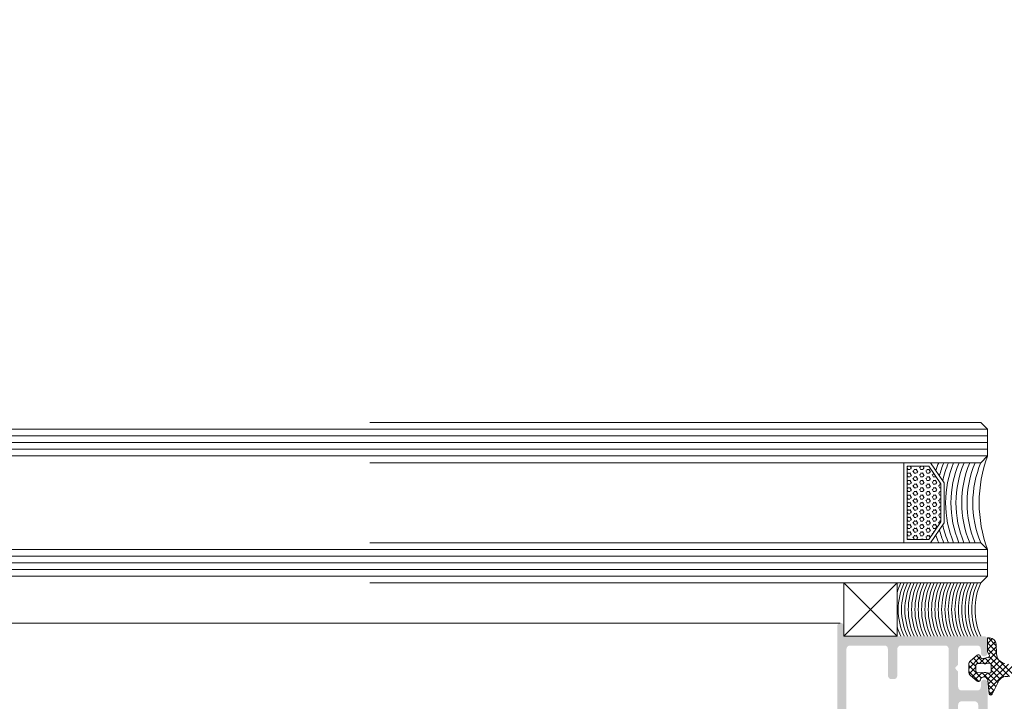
# Model space of a CAD drawing. Header units: millimetres. Extents: x -226731 to 126254, y -16359 to 60195.
# Tile 59 of 256: x -164274 to -164127, y 20937 to 21039. Entities that reach past the tile are written whole.
import ezdxf

# ---------------------------------------------------------------- set-up
doc = ezdxf.new("R2010")
doc.units = ezdxf.units.MM
doc.header["$LTSCALE"] = 0.1
doc.header["$MEASUREMENT"] = 0
for name, color, linetype, lineweight in [('0_CCE_ FF_SIDE WALL SPRINKLER', 6, 'Continuous', 0), ('3_Hatch', 8, 'Continuous', 0), ('4. Glass', 140, 'Continuous', 15), ('SPRINKLER COVERAGE AREA', 1, 'Continuous', 9)]:
    doc.layers.add(name, color=color, linetype=linetype, lineweight=lineweight)
doc.layers.add('FIRE FIGHTING SERVICES', color=5, linetype='Continuous')

# ---------------------------------------------------------------- blocks, each defined once
blk = doc.blocks.new('*U428')
at = {"layer": '3_Hatch'}
h = blk.add_hatch(color=8, dxfattribs=at)
h.dxf.hatch_style = 1
h.paths.add_polyline_path([(28.61, 92.53), (28.61, 57.99), (28.57, 57.83), (28.46, 57.65), (28.28, 57.54), (28.1, 57.52), (22.9, 57.52), (22.7, 57.54), (22.54, 57.65), (22.44, 57.83), (22.41, 57.99), (22.41, 92.53), (22.44, 92.71), (22.54, 92.87), (22.7, 92.98), (22.9, 93.02), (28.1, 93.02), (28.28, 92.98), (28.46, 92.87), (28.57, 92.71)], flags=16)
h.paths.add_polyline_path([(22.41, 37.89), (22.35, 38.09), (22.24, 38.26), (22.1, 38.37), (21.9, 38.4), (21.49, 38.4), (21.31, 38.37), (21.15, 38.26), (21.04, 38.09), (21, 37.89), (21, 33.9), (20.95, 33.7), (20.84, 33.54), (20.69, 33.43), (20.49, 33.41), (13.79, 33.41), (13.61, 33.43), (13.45, 33.54), (13.34, 33.7), (13.3, 33.9), (13.3, 51.5), (13.34, 51.7), (13.45, 51.85), (13.61, 51.96), (13.79, 52.01), (16.35, 52.01), (16.54, 52.05), (16.7, 52.16), (16.81, 52.32), (16.85, 52.5), (16.85, 55.6), (16.87, 55.8), (16.98, 55.96), (17.16, 56.07), (17.36, 56.11), (20.49, 56.11), (20.69, 56.07), (20.84, 55.96), (20.95, 55.8), (21, 55.6), (21, 51.61), (21.04, 51.41), (21.15, 51.26), (21.31, 51.15), (21.49, 51.12), (21.9, 51.12), (22.1, 51.15), (22.24, 51.26), (22.35, 51.41), (22.41, 51.61), (22.41, 55.6), (22.44, 55.8), (22.54, 55.96), (22.7, 56.07), (22.9, 56.11), (28.1, 56.11), (28.28, 56.07), (28.46, 55.96), (28.57, 55.8), (28.61, 55.6), (28.61, 33.9), (28.57, 33.7), (28.46, 33.54), (28.28, 33.43), (28.1, 33.41), (22.9, 33.41), (22.7, 33.43), (22.54, 33.54), (22.44, 33.7), (22.41, 33.9)], flags=16)
h.paths.add_polyline_path([(12.2, 36.54), (11.89, 36.23), (11.89, 33.9), (11.85, 33.7), (11.74, 33.54), (11.58, 33.43), (11.38, 33.41), (9, 33.41), (8.8, 33.43), (8.65, 33.54), (8.54, 33.7), (8.49, 33.9), (8.49, 34.51), (8.45, 34.69), (8.34, 34.85), (8.18, 34.96), (8, 35), (7.79, 34.96), (7.63, 34.85), (7.52, 34.69), (7.48, 34.51), (7.48, 32.49), (7.52, 32.31), (7.63, 32.15), (7.79, 32.04), (8, 32), (28.5, 32), (28.7, 31.95), (28.85, 31.84), (28.96, 31.69), (29.01, 31.49), (29.01, 30.48), (29.05, 30.3), (29.14, 30.13), (29.3, 30.02), (29.51, 30.01), (29.69, 30.02), (29.85, 30.13), (29.96, 30.3), (30, 30.48), (30, 93.92), (29.96, 94.12), (29.85, 94.28), (29.69, 94.39), (29.51, 94.41), (16.5, 94.41), (16.3, 94.39), (16.15, 94.28), (16.04, 94.12), (15.99, 93.92), (15.99, 93.52), (16.04, 93.35), (16.15, 93.17), (16.3, 93.06), (16.5, 93.02), (20.49, 93.02), (20.69, 92.98), (20.84, 92.87), (20.95, 92.71), (21, 92.53), (21, 57.99), (20.95, 57.83), (20.84, 57.65), (20.69, 57.54), (20.49, 57.52), (14.42, 57.52), (14.25, 57.48), (14.16, 57.43), (14.07, 57.37), (14.01, 57.3), (13.96, 57.22), (13.94, 57.13), (13.92, 57.06), (13.92, 56.97), (13.94, 56.88), (13.96, 56.79), (14.01, 56.71), (14.07, 56.64), (14.16, 56.58), (14.25, 56.55), (14.36, 56.51), (14.95, 56.51), (15.15, 56.46), (15.29, 56.35), (15.4, 56.2), (15.44, 56), (15.44, 53.91), (15.4, 53.71), (15.29, 53.55), (15.15, 53.44), (14.95, 53.4), (9.38, 53.4), (9.2, 53.44), (9.04, 53.55), (8.93, 53.71), (8.89, 53.91), (8.89, 56), (8.93, 56.2), (9.04, 56.35), (9.2, 56.46), (9.38, 56.51), (9.92, 56.51), (10.12, 56.55), (10.26, 56.66), (10.37, 56.8), (10.43, 57.01), (10.37, 57.21), (10.26, 57.35), (10.12, 57.46), (9.92, 57.52), (8, 57.52), (7.79, 57.46), (7.63, 57.35), (7.52, 57.21), (7.48, 57.01), (7.48, 49.91), (7.52, 49.71), (7.63, 49.54), (7.79, 49.43), (8, 49.4), (8.38, 49.4), (8.58, 49.43), (8.76, 49.54), (8.84, 49.71), (8.89, 49.91), (8.89, 51.5), (8.93, 51.7), (9.04, 51.85), (9.2, 51.96), (9.38, 52.01), (11.38, 52.01), (11.58, 51.96), (11.74, 51.85), (11.85, 51.7), (11.89, 51.5), (11.89, 42.24), (11.85, 42.06), (11.74, 41.9), (11.58, 41.79), (11.38, 41.73), (9.38, 41.73), (9.2, 41.79), (9.04, 41.9), (8.93, 42.06), (8.89, 42.24), (8.89, 43.3), (8.84, 43.49), (8.76, 43.65), (8.58, 43.76), (8.38, 43.8), (8, 43.8), (7.79, 43.76), (7.63, 43.65), (7.52, 43.49), (7.48, 43.3), (7.48, 38.99), (7.5, 38.86), (7.54, 38.77), (7.59, 38.69), (7.65, 38.64), (7.7, 38.59), (7.78, 38.55), (7.85, 38.51), (7.92, 38.49), (8, 38.49), (8.09, 38.49), (8.16, 38.53), (8.23, 38.57), (8.31, 38.6), (8.36, 38.68), (8.42, 38.75), (8.49, 38.99), (8.49, 39.59), (8.54, 39.79), (8.65, 39.96), (8.8, 40.07), (9, 40.09), (11.38, 40.09), (11.58, 40.07), (11.74, 39.96), (11.85, 39.79), (11.89, 39.59), (11.89, 37.27), (12.2, 36.96), (12.29, 36.83), (12.29, 36.66)])
at = {"layer": '3_Hatch', "color": 8, "linetype": 'Continuous'}
for p, q in [((3.62, 36.31), (7.3, 39.98)), ((6.5, 40.06), (7.18, 40.75)), ((7.36, 39.31), (6.53, 40.14)), ((7.27, 40.29), (6.83, 40.73)), ((4.37, 36.17), (7.37, 39.17)), ((5.1, 36.02), (7.5, 38.41)), ((6.94, 37.08), (5.61, 38.41)), ((7.4, 37.5), (5.96, 38.94)), ((8.36, 37.43), (6.25, 39.54)), ((8.28, 37.42), (9.32, 38.47)), ((8.59, 38.62), (8.7, 38.73)), ((10.3, 37.25), (8.79, 38.76)), ((7.48, 33.88), (3.21, 38.15)), ((7.22, 35.03), (4.22, 38.03)), ((6.98, 36.16), (5.06, 38.08)), ((5.66, 35.69), (6.94, 36.97)), ((7.46, 37.49), (8.07, 38.1)), ((10.3, 36.37), (8.44, 38.23)), ((9.13, 37.4), (9.8, 38.06)), ((9.25, 36.63), (10.23, 37.61)), ((6.02, 35.16), (6.99, 36.14)), ((6.14, 34.4), (7.86, 36.13)), ((7.84, 35.29), (7.09, 36.05)), ((9.12, 34.9), (7.89, 36.13)), ((7.93, 35.31), (8.71, 36.09)), ((8.54, 35.03), (10.3, 36.8)), ((9.6, 35.3), (8.82, 36.08)), ((10.08, 35.71), (9.25, 36.54)), ((7.48, 33), (6.14, 34.34)), ((6.17, 33.55), (7.29, 34.67)), ((6.29, 32.79), (7.48, 33.98)), ((7.36, 32.24), (6.18, 33.42)), ((6.73, 32.35), (7.48, 33.09)), ((15.61, 16.39, 0.02), (15.52, 16.39, 0.02)), ((15.54, 16.32, 0.02), (15.7, 16.6, 0.02)), ((15.79, 16.57, 0.02), (15.72, 16.68, 0.02)), ((16.02, 16.05, 0.02), (16.18, 16.32, 0.02)), ((16.27, 16.85, 0.02), (16.11, 17.12, 0.02)), ((16.56, 16.94, 0.02), (16.24, 16.94, 0.02)), ((16.56, 16.39, 0.02), (16.24, 16.39, 0.02)), ((16.56, 17.49, 0.02), (16.27, 17.49, 0.02)), ((16.49, 16.87, 0.02), (16.65, 17.15, 0.02)), ((16.74, 17.12, 0.02), (16.58, 17.4, 0.02)), ((16.74, 16.02, 0.02), (16.58, 16.3, 0.02)), ((16.97, 16.6, 0.02), (17.13, 16.87, 0.02)), ((17.22, 16.3, 0.02), (17.06, 16.57, 0.02)), ((17.22, 17.4, 0.02), (17.15, 17.51, 0.02)), ((17.51, 17.49, 0.02), (17.2, 17.49, 0.02)), ((17.51, 16.94, 0.02), (17.2, 16.94, 0.02)), ((17.51, 16.39, 0.02), (17.2, 16.39, 0.02)), ((17.45, 17.42, 0.02), (17.5, 17.51, 0.02)), ((17.45, 16.32, 0.02), (17.6, 16.6, 0.02)), ((17.69, 16.57, 0.02), (17.54, 16.85, 0.02)), ((17.92, 17.15, 0.02), (18.08, 17.42, 0.02)), ((17.92, 16.05, 0.02), (18.08, 16.32, 0.02)), ((18.17, 16.85, 0.02), (18.01, 17.12, 0.02)), ((18.47, 17.49, 0.02), (18.15, 17.49, 0.02)), ((18.47, 16.94, 0.02), (18.15, 16.94, 0.02)), ((18.47, 16.39, 0.02), (18.15, 16.39, 0.02)), ((18.4, 16.87, 0.02), (18.56, 17.15, 0.02)), ((18.65, 17.12, 0.02), (18.49, 17.4, 0.02)), ((18.65, 16.02, 0.02), (18.49, 16.3, 0.02)), ((18.87, 16.6, 0.02), (19.03, 16.87, 0.02)), ((19.12, 16.3, 0.02), (18.96, 16.57, 0.02)), ((19.12, 17.4, 0.02), (19.06, 17.51, 0.02)), ((19.42, 17.49, 0.02), (19.1, 17.49, 0.02)), ((19.42, 16.94, 0.02), (19.1, 16.94, 0.02)), ((19.42, 16.39, 0.02), (19.1, 16.39, 0.02)), ((19.35, 17.42, 0.02), (19.4, 17.51, 0.02)), ((19.35, 16.32, 0.02), (19.51, 16.6, 0.02)), ((19.53, 16.7, 0.02), (19.44, 16.85, 0.02)), ((14.59, 14.67, 0.02), (14.75, 14.95, 0.02)), ((14.84, 14.92, 0.02), (14.69, 15.17, 0.02)), ((15.06, 15.5, 0.02), (15.22, 15.77, 0.02)), ((15.31, 15.2, 0.02), (15.15, 15.47, 0.02)), ((15.61, 15.84, 0.02), (15.29, 15.84, 0.02)), ((15.61, 15.29, 0.02), (15.29, 15.29, 0.02)), ((15.54, 15.22, 0.02), (15.7, 15.5, 0.02)), ((15.79, 15.47, 0.02), (15.63, 15.75, 0.02)), ((16.02, 14.95, 0.02), (16.18, 15.22, 0.02)), ((16.27, 15.75, 0.02), (16.11, 16.02, 0.02)), ((16.27, 14.65, 0.02), (16.11, 14.92, 0.02)), ((16.56, 15.84, 0.02), (16.24, 15.84, 0.02)), ((16.56, 15.29, 0.02), (16.24, 15.29, 0.02)), ((16.49, 15.77, 0.02), (16.65, 16.05, 0.02)), ((16.49, 14.67, 0.02), (16.65, 14.95, 0.02)), ((16.74, 14.92, 0.02), (16.58, 15.2, 0.02)), ((16.97, 15.5, 0.02), (17.13, 15.77, 0.02)), ((17.22, 15.2, 0.02), (17.06, 15.47, 0.02)), ((17.51, 15.84, 0.02), (17.2, 15.84, 0.02)), ((17.51, 15.29, 0.02), (17.2, 15.29, 0.02)), ((17.45, 15.22, 0.02), (17.6, 15.5, 0.02)), ((17.69, 15.47, 0.02), (17.54, 15.75, 0.02)), ((17.92, 14.95, 0.02), (18.08, 15.22, 0.02)), ((18.17, 15.75, 0.02), (18.01, 16.02, 0.02)), ((18.17, 14.65, 0.02), (18.01, 14.92, 0.02)), ((18.47, 15.84, 0.02), (18.15, 15.84, 0.02)), ((18.47, 15.29, 0.02), (18.15, 15.29, 0.02)), ((18.4, 15.77, 0.02), (18.56, 16.05, 0.02)), ((18.4, 14.67, 0.02), (18.56, 14.95, 0.02)), ((18.65, 14.92, 0.02), (18.49, 15.2, 0.02)), ((18.87, 15.5, 0.02), (19.03, 15.77, 0.02)), ((19.12, 15.2, 0.02), (18.96, 15.47, 0.02)), ((19.42, 15.84, 0.02), (19.1, 15.84, 0.02)), ((19.42, 15.29, 0.02), (19.1, 15.29, 0.02)), ((19.35, 15.22, 0.02), (19.51, 15.5, 0.02)), ((19.53, 15.6, 0.02), (19.44, 15.75, 0.02)), ((14.66, 14.74, 0.02), (14.47, 14.74, 0.02)), ((14.66, 14.19, 0.02), (14.47, 14.19, 0.02)), ((14.66, 13.64, 0.02), (14.47, 13.64, 0.02)), ((14.59, 13.57, 0.02), (14.75, 13.85, 0.02)), ((14.84, 13.82, 0.02), (14.68, 14.1, 0.02)), ((15.06, 14.4, 0.02), (15.22, 14.67, 0.02)), ((15.06, 13.3, 0.02), (15.22, 13.57, 0.02)), ((15.31, 14.1, 0.02), (15.15, 14.37, 0.02)), ((15.31, 13, 0.02), (15.15, 13.27, 0.02)), ((15.61, 14.74, 0.02), (15.29, 14.74, 0.02)), ((15.61, 14.19, 0.02), (15.29, 14.19, 0.02)), ((15.61, 13.64, 0.02), (15.29, 13.64, 0.02)), ((15.54, 14.12, 0.02), (15.7, 14.4, 0.02)), ((15.54, 13.02, 0.02), (15.7, 13.3, 0.02)), ((15.79, 14.37, 0.02), (15.63, 14.65, 0.02)), ((15.79, 13.27, 0.02), (15.63, 13.55, 0.02)), ((16.02, 13.85, 0.02), (16.18, 14.12, 0.02)), ((16.27, 13.55, 0.02), (16.11, 13.82, 0.02)), ((16.56, 14.74, 0.02), (16.24, 14.74, 0.02)), ((16.56, 14.19, 0.02), (16.24, 14.19, 0.02)), ((16.56, 13.64, 0.02), (16.24, 13.64, 0.02)), ((16.49, 13.57, 0.02), (16.65, 13.85, 0.02)), ((16.74, 13.82, 0.02), (16.58, 14.1, 0.02)), ((16.97, 14.4, 0.02), (17.13, 14.67, 0.02)), ((16.97, 13.3, 0.02), (17.13, 13.57, 0.02)), ((17.22, 14.1, 0.02), (17.06, 14.37, 0.02)), ((17.22, 13, 0.02), (17.06, 13.27, 0.02)), ((17.51, 14.74, 0.02), (17.2, 14.74, 0.02)), ((17.51, 14.19, 0.02), (17.2, 14.19, 0.02)), ((17.51, 13.64, 0.02), (17.2, 13.64, 0.02)), ((17.45, 14.12, 0.02), (17.6, 14.4, 0.02)), ((17.45, 13.02, 0.02), (17.6, 13.3, 0.02)), ((17.69, 14.37, 0.02), (17.54, 14.65, 0.02)), ((17.69, 13.27, 0.02), (17.54, 13.55, 0.02)), ((17.92, 13.85, 0.02), (18.08, 14.12, 0.02)), ((18.17, 13.55, 0.02), (18.01, 13.82, 0.02)), ((18.47, 14.74, 0.02), (18.15, 14.74, 0.02)), ((18.47, 14.19, 0.02), (18.15, 14.19, 0.02)), ((18.47, 13.64, 0.02), (18.15, 13.64, 0.02)), ((18.4, 13.57, 0.02), (18.56, 13.85, 0.02)), ((18.65, 13.82, 0.02), (18.49, 14.1, 0.02)), ((18.87, 14.4, 0.02), (19.03, 14.67, 0.02)), ((18.87, 13.3, 0.02), (19.03, 13.57, 0.02)), ((19.12, 14.1, 0.02), (18.96, 14.37, 0.02)), ((19.12, 13, 0.02), (18.96, 13.27, 0.02)), ((19.42, 14.74, 0.02), (19.1, 14.74, 0.02)), ((19.42, 14.19, 0.02), (19.1, 14.19, 0.02)), ((19.42, 13.64, 0.02), (19.1, 13.64, 0.02)), ((19.35, 14.12, 0.02), (19.51, 14.4, 0.02)), ((19.35, 13.02, 0.02), (19.51, 13.3, 0.02)), ((19.53, 14.5, 0.02), (19.44, 14.65, 0.02)), ((19.53, 13.4, 0.02), (19.44, 13.55, 0.02)), ((14.66, 13.09, 0.02), (14.47, 13.09, 0.02)), ((14.66, 12.54, 0.02), (14.47, 12.54, 0.02)), ((14.66, 11.99, 0.02), (14.47, 11.99, 0.02)), ((14.59, 12.47, 0.02), (14.75, 12.75, 0.02)), ((14.84, 12.72, 0.02), (14.68, 13, 0.02)), ((14.84, 11.62, 0.02), (14.68, 11.9, 0.02)), ((15.06, 12.2, 0.02), (15.22, 12.47, 0.02)), ((15.31, 11.9, 0.02), (15.15, 12.17, 0.02)), ((15.61, 13.09, 0.02), (15.29, 13.09, 0.02)), ((15.61, 12.54, 0.02), (15.29, 12.54, 0.02)), ((15.61, 11.99, 0.02), (15.29, 11.99, 0.02)), ((15.54, 11.92, 0.02), (15.7, 12.2, 0.02)), ((15.79, 12.17, 0.02), (15.63, 12.45, 0.02)), ((16.02, 12.75, 0.02), (16.18, 13.02, 0.02)), ((16.02, 11.65, 0.02), (16.18, 11.92, 0.02)), ((16.27, 12.45, 0.02), (16.11, 12.72, 0.02)), ((16.56, 13.09, 0.02), (16.24, 13.09, 0.02)), ((16.56, 12.54, 0.02), (16.24, 12.54, 0.02)), ((16.56, 11.99, 0.02), (16.24, 11.99, 0.02)), ((16.49, 12.47, 0.02), (16.65, 12.75, 0.02)), ((16.74, 12.72, 0.02), (16.58, 13, 0.02)), ((16.74, 11.62, 0.02), (16.58, 11.9, 0.02)), ((16.97, 12.2, 0.02), (17.13, 12.47, 0.02)), ((17.22, 11.9, 0.02), (17.06, 12.17, 0.02)), ((17.51, 13.09, 0.02), (17.2, 13.09, 0.02)), ((17.51, 12.54, 0.02), (17.2, 12.54, 0.02)), ((17.51, 11.99, 0.02), (17.2, 11.99, 0.02)), ((17.45, 11.92, 0.02), (17.6, 12.2, 0.02)), ((17.69, 12.17, 0.02), (17.54, 12.45, 0.02)), ((17.92, 12.75, 0.02), (18.08, 13.02, 0.02)), ((17.92, 11.65, 0.02), (18.08, 11.92, 0.02)), ((18.17, 12.45, 0.02), (18.01, 12.72, 0.02)), ((18.47, 13.09, 0.02), (18.15, 13.09, 0.02)), ((18.47, 12.54, 0.02), (18.15, 12.54, 0.02)), ((18.47, 11.99, 0.02), (18.15, 11.99, 0.02)), ((18.4, 12.47, 0.02), (18.56, 12.75, 0.02)), ((18.65, 12.72, 0.02), (18.49, 13, 0.02)), ((18.65, 11.62, 0.02), (18.49, 11.9, 0.02)), ((18.87, 12.2, 0.02), (19.03, 12.47, 0.02)), ((19.12, 11.9, 0.02), (18.96, 12.17, 0.02)), ((19.42, 13.09, 0.02), (19.1, 13.09, 0.02)), ((19.42, 12.54, 0.02), (19.1, 12.54, 0.02)), ((19.42, 11.99, 0.02), (19.1, 11.99, 0.02)), ((19.35, 11.92, 0.02), (19.51, 12.2, 0.02)), ((19.53, 12.3, 0.02), (19.44, 12.45, 0.02)), ((14.66, 11.44, 0.02), (14.47, 11.44, 0.02)), ((14.66, 10.89, 0.02), (14.47, 10.89, 0.02)), ((14.66, 10.34, 0.02), (14.47, 10.34, 0.02)), ((14.59, 11.37, 0.02), (14.75, 11.65, 0.02)), ((14.59, 10.27, 0.02), (14.75, 10.55, 0.02)), ((14.84, 10.52, 0.02), (14.68, 10.8, 0.02)), ((15.06, 11.1, 0.02), (15.22, 11.37, 0.02)), ((15.31, 10.8, 0.02), (15.15, 11.07, 0.02)), ((15.61, 11.44, 0.02), (15.29, 11.44, 0.02)), ((15.61, 10.89, 0.02), (15.29, 10.89, 0.02)), ((15.61, 10.34, 0.02), (15.29, 10.34, 0.02)), ((15.54, 10.82, 0.02), (15.7, 11.1, 0.02)), ((15.79, 11.07, 0.02), (15.63, 11.35, 0.02)), ((16.02, 10.55, 0.02), (16.18, 10.82, 0.02)), ((16.27, 11.35, 0.02), (16.11, 11.62, 0.02)), ((16.27, 10.25, 0.02), (16.11, 10.52, 0.02)), ((16.56, 11.44, 0.02), (16.24, 11.44, 0.02)), ((16.56, 10.89, 0.02), (16.24, 10.89, 0.02)), ((16.56, 10.34, 0.02), (16.24, 10.34, 0.02)), ((16.49, 11.37, 0.02), (16.65, 11.65, 0.02)), ((16.49, 10.27, 0.02), (16.65, 10.55, 0.02)), ((16.74, 10.52, 0.02), (16.58, 10.8, 0.02)), ((16.97, 11.1, 0.02), (17.13, 11.37, 0.02)), ((17.22, 10.8, 0.02), (17.06, 11.07, 0.02)), ((17.51, 11.44, 0.02), (17.2, 11.44, 0.02)), ((17.51, 10.89, 0.02), (17.2, 10.89, 0.02)), ((17.51, 10.34, 0.02), (17.2, 10.34, 0.02)), ((17.45, 10.82, 0.02), (17.6, 11.1, 0.02)), ((17.69, 11.07, 0.02), (17.54, 11.35, 0.02)), ((17.92, 10.55, 0.02), (18.08, 10.82, 0.02)), ((18.17, 11.35, 0.02), (18.01, 11.62, 0.02)), ((18.17, 10.25, 0.02), (18.01, 10.52, 0.02)), ((18.47, 11.44, 0.02), (18.15, 11.44, 0.02)), ((18.47, 10.89, 0.02), (18.15, 10.89, 0.02)), ((18.47, 10.34, 0.02), (18.15, 10.34, 0.02)), ((18.4, 11.37, 0.02), (18.56, 11.65, 0.02)), ((18.4, 10.27, 0.02), (18.56, 10.55, 0.02)), ((18.65, 10.52, 0.02), (18.49, 10.8, 0.02)), ((18.87, 11.1, 0.02), (19.03, 11.37, 0.02)), ((19.12, 10.8, 0.02), (18.96, 11.07, 0.02)), ((19.42, 11.44, 0.02), (19.1, 11.44, 0.02)), ((19.42, 10.89, 0.02), (19.1, 10.89, 0.02)), ((19.42, 10.34, 0.02), (19.1, 10.34, 0.02)), ((19.35, 10.82, 0.02), (19.51, 11.1, 0.02)), ((19.53, 11.2, 0.02), (19.44, 11.35, 0.02)), ((14.66, 9.79, 0.02), (14.47, 9.79, 0.02)), ((14.66, 9.24, 0.02), (14.47, 9.24, 0.02)), ((14.59, 9.17, 0.02), (14.75, 9.45, 0.02)), ((14.84, 9.42, 0.02), (14.68, 9.7, 0.02)), ((15.06, 10, 0.02), (15.22, 10.27, 0.02)), ((15.06, 8.9, 0.02), (15.22, 9.17, 0.02)), ((15.31, 9.7, 0.02), (15.15, 9.97, 0.02)), ((15.31, 8.6, 0.02), (15.15, 8.87, 0.02)), ((15.61, 9.79, 0.02), (15.29, 9.79, 0.02)), ((15.61, 9.24, 0.02), (15.29, 9.24, 0.02)), ((15.54, 9.72, 0.02), (15.7, 10, 0.02)), ((15.54, 8.62, 0.02), (15.7, 8.9, 0.02)), ((15.79, 9.97, 0.02), (15.63, 10.25, 0.02)), ((15.79, 8.87, 0.02), (15.63, 9.15, 0.02)), ((16.02, 9.45, 0.02), (16.18, 9.72, 0.02)), ((16.27, 9.15, 0.02), (16.11, 9.42, 0.02)), ((16.56, 9.79, 0.02), (16.24, 9.79, 0.02)), ((16.56, 9.24, 0.02), (16.24, 9.24, 0.02)), ((16.49, 9.17, 0.02), (16.65, 9.45, 0.02)), ((16.74, 9.42, 0.02), (16.58, 9.7, 0.02)), ((16.97, 10, 0.02), (17.13, 10.27, 0.02)), ((16.97, 8.9, 0.02), (17.13, 9.17, 0.02)), ((17.22, 9.7, 0.02), (17.06, 9.97, 0.02)), ((17.22, 8.6, 0.02), (17.06, 8.87, 0.02)), ((17.51, 9.79, 0.02), (17.2, 9.79, 0.02)), ((17.51, 9.24, 0.02), (17.2, 9.24, 0.02)), ((17.45, 9.72, 0.02), (17.6, 10, 0.02)), ((17.45, 8.62, 0.02), (17.6, 8.9, 0.02)), ((17.69, 9.97, 0.02), (17.54, 10.25, 0.02)), ((17.69, 8.87, 0.02), (17.54, 9.15, 0.02)), ((17.92, 9.45, 0.02), (18.08, 9.72, 0.02)), ((18.17, 9.15, 0.02), (18.01, 9.42, 0.02)), ((18.47, 9.79, 0.02), (18.15, 9.79, 0.02)), ((18.47, 9.24, 0.02), (18.15, 9.24, 0.02)), ((18.4, 9.17, 0.02), (18.56, 9.45, 0.02)), ((18.65, 9.42, 0.02), (18.49, 9.7, 0.02)), ((18.87, 10, 0.02), (19.03, 10.27, 0.02)), ((18.87, 8.9, 0.02), (19.03, 9.17, 0.02)), ((19.12, 9.7, 0.02), (18.96, 9.97, 0.02)), ((19.12, 8.6, 0.02), (18.96, 8.87, 0.02)), ((19.42, 9.79, 0.02), (19.1, 9.79, 0.02)), ((19.42, 9.24, 0.02), (19.1, 9.24, 0.02)), ((19.35, 9.72, 0.02), (19.51, 10, 0.02)), ((19.35, 8.62, 0.02), (19.51, 8.9, 0.02)), ((19.53, 10.1, 0.02), (19.44, 10.25, 0.02)), ((19.53, 9, 0.02), (19.44, 9.15, 0.02)), ((15.22, 8.07, 0.02), (15.22, 8.07, 0.02)), ((15.61, 8.69, 0.02), (15.29, 8.69, 0.02)), ((15.61, 8.14, 0.02), (15.29, 8.14, 0.02)), ((15.61, 7.59, 0.02), (15.55, 7.59, 0.02)), ((15.57, 7.57, 0.02), (15.7, 7.8, 0.02)), ((15.79, 7.77, 0.02), (15.63, 8.05, 0.02)), ((16.02, 8.35, 0.02), (16.18, 8.62, 0.02)), ((16.02, 7.25, 0.02), (16.18, 7.52, 0.02)), ((16.27, 8.05, 0.02), (16.11, 8.32, 0.02)), ((16.56, 8.69, 0.02), (16.24, 8.69, 0.02)), ((16.56, 8.14, 0.02), (16.24, 8.14, 0.02)), ((16.56, 7.59, 0.02), (16.24, 7.59, 0.02)), ((16.49, 8.07, 0.02), (16.65, 8.35, 0.02)), ((16.74, 8.32, 0.02), (16.58, 8.6, 0.02)), ((16.74, 7.22, 0.02), (16.58, 7.5, 0.02)), ((16.97, 7.8, 0.02), (17.13, 8.07, 0.02)), ((17.22, 7.5, 0.02), (17.06, 7.77, 0.02)), ((17.51, 8.69, 0.02), (17.2, 8.69, 0.02)), ((17.51, 8.14, 0.02), (17.2, 8.14, 0.02)), ((17.51, 7.59, 0.02), (17.2, 7.59, 0.02)), ((17.45, 7.52, 0.02), (17.6, 7.8, 0.02)), ((17.69, 7.77, 0.02), (17.54, 8.05, 0.02)), ((17.92, 8.35, 0.02), (18.08, 8.62, 0.02)), ((17.92, 7.25, 0.02), (18.08, 7.52, 0.02)), ((18.17, 8.05, 0.02), (18.01, 8.32, 0.02)), ((18.47, 8.69, 0.02), (18.15, 8.69, 0.02)), ((18.47, 8.14, 0.02), (18.15, 8.14, 0.02)), ((18.47, 7.59, 0.02), (18.15, 7.59, 0.02)), ((18.4, 8.07, 0.02), (18.56, 8.35, 0.02)), ((18.65, 8.32, 0.02), (18.49, 8.6, 0.02)), ((18.65, 7.22, 0.02), (18.49, 7.5, 0.02)), ((18.87, 7.8, 0.02), (19.03, 8.07, 0.02)), ((19.12, 7.5, 0.02), (18.96, 7.77, 0.02)), ((19.42, 8.69, 0.02), (19.1, 8.69, 0.02)), ((19.42, 8.14, 0.02), (19.1, 8.14, 0.02)), ((19.42, 7.59, 0.02), (19.1, 7.59, 0.02)), ((19.35, 7.52, 0.02), (19.51, 7.8, 0.02)), ((19.53, 7.9, 0.02), (19.44, 8.05, 0.02)), ((16.27, 6.95, 0.02), (16.11, 7.22, 0.02)), ((16.56, 7.04, 0.02), (16.24, 7.04, 0.02)), ((16.49, 6.97, 0.02), (16.65, 7.25, 0.02)), ((16.97, 6.7, 0.02), (17.13, 6.97, 0.02)), ((17.15, 6.51, 0.02), (17.06, 6.67, 0.02)), ((17.51, 7.04, 0.02), (17.2, 7.04, 0.02)), ((17.5, 6.51, 0.02), (17.6, 6.7, 0.02)), ((17.69, 6.67, 0.02), (17.54, 6.95, 0.02)), ((18.17, 6.95, 0.02), (18.01, 7.22, 0.02)), ((18.47, 7.04, 0.02), (18.15, 7.04, 0.02)), ((18.4, 6.97, 0.02), (18.56, 7.25, 0.02)), ((18.87, 6.7, 0.02), (19.03, 6.97, 0.02)), ((19.06, 6.51, 0.02), (18.96, 6.67, 0.02)), ((19.42, 7.04, 0.02), (19.1, 7.04, 0.02)), ((19.4, 6.51, 0.02), (19.51, 6.7, 0.02)), ((19.53, 6.8, 0.02), (19.44, 6.95, 0.02))]:
    blk.add_line(p, q, dxfattribs=at)
at = {"layer": '3_Hatch', "color": 8}
for p, q in [((6.78, 40.67), (5.87, 38.75)), ((7.43, 38.58), (7.23, 40.69)), ((8.57, 38.58), (8.47, 38.26)), ((10.02, 37.88), (9.04, 38.7)), ((6.94, 36.31), (6.94, 37.23)), ((7.3, 37.52), (7.72, 37.43)), ((8.01, 37.41), (8.93, 37.46)), ((9.25, 37.16), (9.25, 36.38)), ((10.3, 36.27), (10.3, 37.27)), ((7.72, 36.1), (7.3, 36.02)), ((8.93, 36.08), (8.01, 36.13)), ((9.04, 34.84), (10.02, 35.66)), ((6.13, 34.61), (6.19, 33.2)), ((7.48, 34.32), (7.23, 34.76)), ((7.43, 35.2), (8.15, 35.35)), ((7.48, 32.24), (7.48, 34.32)), ((8.47, 35.21), (8.57, 34.95)), ((7.19, 32.24), (7.48, 32.24)), ((29.01, 32), (21.01, 32)), ((21.01, 32), (21.01, 24)), ((29.01, 32), (21.01, 24)), ((21.01, 24), (21.01, 32)), ((21.01, 32), (29.01, 24)), ((29.01, 24), (29.01, 32)), ((29.01, 24), (29.01, 32)), ((29.56, 30.01), (100, 30.01)), ((21.01, 24), (29.01, 24)), ((100, 23, 0), (7.48, 23)), ((100, 22, 0), (7.48, 22)), ((100, 21, 0), (7.48, 21)), ((100, 20, 0), (7.48, 20)), ((100, 19, 0), (7.48, 19)), ((16.03, 18.01, 0.02), (13.97, 15.01, 0.02)), ((20.03, 6.01, 0.02), (20.03, 18.01, 0.02)), ((16.29, 17.51, 0.02), (14.47, 14.86, 0.02)), ((19.53, 17.51, 0.02), (16.29, 17.51, 0.02)), ((19.53, 6.51, 0.02), (19.53, 17.51, 0.02)), ((13.97, 15.01, 0.02), (13.97, 9.01, 0.02)), ((14.47, 14.86, 0.02), (14.47, 9.17, 0.02)), ((13.97, 9.01, 0.02), (16.03, 6.01, 0.02)), ((14.47, 9.17, 0.02), (16.29, 6.51, 0.02)), ((16.29, 6.51, 0.02), (19.53, 6.51, 0.02)), ((100, 5, 0), (7.48, 5)), ((100, 4, 0), (7.48, 4)), ((100, 3, 0), (7.48, 3)), ((100, 2, 0), (7.48, 2)), ((100, 1, 0), (7.48, 1))]:
    blk.add_line(p, q, dxfattribs=at)
for centre, radius, start, end in [((7.02, 40.53), 0.271, 37.2128, 149.9224), ((4.57, 39.5), 1.5, 262.7957, 329.961), ((8.04, 38.73), 0.635, 193.3802, 311.9125), ((8.85, 38.47), 0.3, 50, 157.7969), ((7.24, 37.23), 0.3, 78.0269, 180), ((7.95, 38.51), 1.1, 258.0269, 273.1356), ((8.95, 37.16), 0.3, 0, 93.1356), ((9.5, 37.27), 0.8, 0, 50), ((4.63, 34.6), 1.5, 0.5805, 79.4803), ((7.24, 36.31), 0.3, 180, 281.9731), ((7.95, 35.03), 1.1, 86.8644, 101.9731), ((8.95, 36.38), 0.3, 266.8644, 0), ((9.5, 36.27), 0.8, 310, 0), ((7.5, 34.91), 0.3, 101.9731, 209.6447), ((8.21, 35.06), 0.3, 30, 101.9731), ((8.85, 35.07), 0.3, 202.2031, 310), ((7.19, 33.24), 1, 182.3925, 270), ((-0.23, 28, 0), 9.59, 335.3498, 24.6502), ((0.27, 28, 0), 9.59, 335.3498, 24.6502), ((0.77, 28, 0), 9.59, 335.3498, 24.6502), ((1.27, 28, 0), 9.59, 335.3498, 24.6502), ((1.77, 28, 0), 9.59, 335.3498, 24.6502), ((2.27, 28, 0), 9.59, 335.3498, 24.6502), ((2.77, 28, 0), 9.59, 335.3498, 24.6502), ((3.27, 28, 0), 9.59, 335.3498, 24.6502), ((3.77, 28, 0), 9.59, 335.3498, 24.6502), ((4.27, 28, 0), 9.59, 335.3498, 24.6502), ((4.77, 28, 0), 9.59, 335.3498, 24.6502), ((5.27, 28, 0), 9.59, 335.3498, 24.6502), ((5.77, 28, 0), 9.59, 335.3498, 24.6502), ((6.27, 28, 0), 9.59, 335.3498, 24.6502), ((6.77, 28, 0), 9.59, 335.3498, 24.6502), ((7.27, 28, 0), 9.59, 335.3498, 24.6502), ((7.77, 28, 0), 9.59, 335.3498, 24.6502), ((8.27, 28, 0), 9.59, 335.3498, 24.6502), ((8.77, 28, 0), 9.59, 335.3498, 24.6502), ((9.27, 28, 0), 9.59, 335.3498, 24.6502), ((9.77, 28, 0), 9.59, 335.3498, 24.6502), ((10.27, 28, 0), 9.59, 335.3498, 24.6502), ((10.77, 28, 0), 9.59, 335.3498, 24.6502), ((11.27, 28, 0), 9.59, 335.3498, 24.6502), ((11.77, 28, 0), 9.59, 15.4043, 24.6502), ((11.77, 28, 0), 9.59, 335.3498, 344.5957), ((-11.33, 12, 0.03), 20.07, 339.5887, 20.4113), ((-5.92, 12, 0), 15.61, 337.3883, 22.5654), ((-5.07, 12.01, 0.02), 15.61, 337.3883, 22.5654), ((-4.26, 12.01, 0.02), 15.61, 337.3883, 22.5654), ((-3.4, 12.01, 0.02), 15.61, 337.3883, 22.5654), ((-2.65, 12.01, 0.02), 15.61, 337.3883, 22.5654), ((-1.84, 12.01, 0.02), 15.61, 337.3883, 22.5654), ((-1.07, 12.01, 0.02), 15.61, 12.2141, 22.5654), ((-0.38, 12.01, 0.02), 15.61, 15.0523, 22.5654), ((0.39, 12.01, 0.02), 15.61, 18.0541, 22.5654), ((-1.07, 12.01, 0.02), 15.61, 337.3883, 347.7859), ((-0.38, 12.01, 0.02), 15.61, 337.3883, 344.9477), ((0.39, 12.01, 0.02), 15.61, 337.3883, 341.9459)]:
    blk.add_arc(centre, radius, start, end, dxfattribs=at)
at = {"layer": '4. Glass', "color": 8}
for p, q in [((7.48, 23), (8.48, 24)), ((8.48, 24), (100, 24)), ((7.48, 19), (7.48, 23)), ((8.48, 18), (7.48, 19)), ((100, 18), (8.48, 18)), ((7.48, 5, 0), (8.48, 6, 0)), ((8.48, 6, 0), (100, 6, 0)), ((7.48, 1, 0), (7.48, 5, 0)), ((8.48, 0, 0), (7.48, 1, 0)), ((100, 0), (8.48, 0))]:
    blk.add_line(p, q, dxfattribs=at)
blk = doc.blocks.new('*U429')
at = {"layer": '3_Hatch', "color": 8}
for p, q in [((-29.56, 30.01), (-1150, 30.01)), ((-1150, 23, 0), (-7.48, 23)), ((-1150, 22, 0), (-7.48, 22)), ((-1150, 21, 0), (-7.48, 21)), ((-1150, 20, 0), (-7.48, 20)), ((-1150, 19, 0), (-7.48, 19)), ((-1150, 5, 0), (-7.48, 5)), ((-1150, 4, 0), (-7.48, 4)), ((-1150, 3, 0), (-7.48, 3)), ((-1150, 2, 0), (-7.48, 2)), ((-1150, 1, 0), (-7.48, 1))]:
    blk.add_line(p, q, dxfattribs=at)
blk = doc.blocks.new('A$C2AD535C3')
at = {"layer": 'SPRINKLER COVERAGE AREA', "color": 1}
blk.add_circle((0, 0), 2500, dxfattribs=at)
blk = doc.blocks.new('G$C3584CA52')
at = {"layer": '0_CCE_ FF_SIDE WALL SPRINKLER', "color": 240, "xscale": -0.6, "yscale": 0.6, "zscale": 0.6}
blk.add_blockref('A$C2AD535C3', (0, -1500), dxfattribs=at)

msp = doc.modelspace()

# ---------------------------------------------------------------- block references
at = {"layer": '3_Hatch', "color": 8, "rotation": 179.9999999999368}
for name, p in [('*U429', (-165371.95, 20978.95)), ('*U428', (-164121.95, 20978.95))]:
    msp.add_blockref(name, p, dxfattribs=at)
at = {"layer": 'FIRE FIGHTING SERVICES'}
msp.add_blockref('G$C3584CA52', (-163018.33, 21220.5), dxfattribs=at)

doc.saveas('drawing.dxf')
